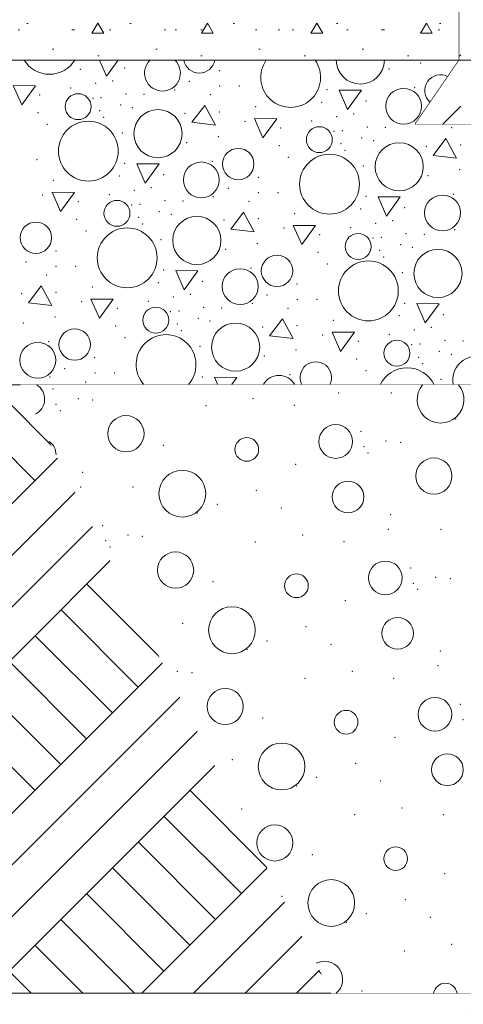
# Model space of a CAD drawing. Header units: millimetres. Extents: x -12989 to 402831, y -50461 to 30884.
# Tile 11 of 175: x 360935 to 361482, y -47274 to -46061. Entities that reach past the tile are written whole.
import ezdxf

# ---------------------------------------------------------------- set-up
doc = ezdxf.new("R2010")
doc.units = ezdxf.units.MM
doc.header["$MEASUREMENT"] = 0
doc.linetypes.add('Wipeout_Contour', pattern=[1000, 0, -1000])
for name, color, linetype in [('A_OPASKA', 7, 'Continuous'), ('A_WYPEŁNIENIA RYSUNKI', 7, 'Continuous'), ('Nowe_A__STROPY', 7, 'Continuous')]:
    doc.layers.add(name, color=color, linetype=linetype)
for name, color, linetype, lineweight in [('A_OPASKA_Nr_pióra__1', 7, 'Continuous', 13), ('A_OPASKA_Nr_pióra__7', 7, 'Continuous', 13), ('Nowe_A__STROPY_Nr_pióra__69', 7, 'Continuous', 13), ('Nowe_A_OZN_ODNOSNIKI_Nr_pióra__85', 7, 'Continuous', 13)]:
    doc.layers.add(name, color=color, linetype=linetype, lineweight=lineweight)
for name, color, linetype, lineweight, true_color in [('A_OPASKA_Nr_pióra__163', 7, 'Continuous', 5, 0x6a6a6a), ('A_OPASKA_Nr_pióra__178', 7, 'Continuous', 5, 0x6a6a6a), ('A_WYPEŁNIENIA RYSUNKI_Nr_pióra__242', 7, 'Continuous', 13, 0xa7a7a7), ('Nowe_A__STROPY_Nr_pióra__173', 7, 'Continuous', 5, 0x6a6a6a), ('Nowe_A__STROPY_Nr_pióra__178', 7, 'Continuous', 5, 0x6a6a6a)]:
    doc.layers.add(name, color=color, linetype=linetype, lineweight=lineweight, true_color=true_color)
doc.dimstyles.new('STYL_AUTOMATYCZNY__3', dxfattribs={"dimtxt": 0.18, "dimasz": 91.2, "dimexe": 0.18, "dimexo": 0.0625, "dimgap": 0, "dimtad": 0, "dimtih": 1, "dimtoh": 1, "dimdec": 4, "dimzin": 0, "dimdsep": 46, "dimcen": 0.09, "dimadec": 0, "dimazin": 0, "dimtfac": 1, "dimtdec": 4, "dimtmove": 0, "dimatfit": 3, "dimldrblk": 'ARROWHEAD_5', "dimfxl": 0, "dimtolj": 1, "dimtzin": 0, "dimarcsym": 0})
pattern_1 = [(0, (362576.75, -45960.6), (0, 233.827), [14.625, -120.375]), (0, (362644.25, -45843.68), (0, 233.827), [14.625, -120.375]), (60, (362576.75, -45960.6), (-202.5, 116.913), [14.625, -120.375]), (60, (362711.75, -45960.6), (-202.5, 116.913), [14.625, -120.375]), (120, (362591.37, -45960.6), (202.5, 116.913), [14.625, -120.375]), (120, (362726.37, -45960.6), (202.5, 116.913), [14.625, -120.375]), (0, (362576.75, -45938.09), (0, 45), [0, -45, 0, -67.5]), (45, (362599.25, -45938.09), (-31.8198, 31.8198), [0, -33.75, 0, -56.25])]
pattern_2 = [(45, (362576.75, -45960.59), (-63.6396, 63.6396), [67.5, -22.5]), (45, (362576.75, -45896.95), (-63.6396, 63.6396), [67.5, -22.5])]

# ---------------------------------------------------------------- blocks, each defined once
blk = doc.blocks.new('*X25', base_point=(362576.7, -45960.6))
at = {"layer": 'Nowe_A__STROPY_Nr_pióra__178', "color": 251, "linetype": 'Continuous', "lineweight": 5, "true_color": 0x6a6a6a}
for p, q in [((361033.6, -46110.6), (361042.2, -46130.4)), ((361042.2, -46130.4), (361056.6, -46110.6)), ((360927.4, -46141.7), (360937.8, -46165.6)), ((360954.9, -46142), (360927.4, -46141.7)), ((360937.8, -46165.6), (360954.9, -46142)), ((361329.2, -46147.3), (361339.6, -46171.2)), ((361356.7, -46147.6), (361329.2, -46147.3)), ((361339.6, -46171.2), (361356.7, -46147.6)), ((361163.4, -46166.4), (361147.6, -46187.1)), ((361176.6, -46190.5), (361163.4, -46166.4)), ((361147.6, -46187.1), (361176.6, -46190.5)), ((361224.7, -46182.5), (361235.1, -46206.4)), ((361252.2, -46182.8), (361224.7, -46182.5)), ((361235.1, -46206.4), (361252.2, -46182.8)), ((361460.8, -46207.1), (361445, -46227.8)), ((361474, -46231.3), (361460.8, -46207.1)), ((361445, -46227.8), (361474, -46231.3)), ((361079.7, -46238.1), (361090.1, -46262)), ((361107.2, -46238.4), (361079.7, -46238.1)), ((361090.1, -46262), (361107.2, -46238.4)), ((360975.2, -46273.3), (360985.6, -46297.2)), ((361002.7, -46273.6), (360975.2, -46273.3)), ((360985.6, -46297.2), (361002.7, -46273.6)), ((361377.1, -46278.9), (361387.5, -46302.7)), ((361404.6, -46279.1), (361377.1, -46278.9)), ((361387.5, -46302.7), (361404.6, -46279.1)), ((361211.3, -46297.9), (361195.5, -46318.7)), ((361224.5, -46322.1), (361211.3, -46297.9)), ((361272.6, -46314.1), (361283, -46337.9)), ((361300.1, -46314.3), (361272.6, -46314.1)), ((361283, -46337.9), (361300.1, -46314.3)), ((361195.5, -46318.7), (361224.5, -46322.1)), ((361127.6, -46369.7), (361138, -46393.5)), ((361155.1, -46370), (361127.6, -46369.7)), ((361138, -46393.5), (361155.1, -46370)), ((360961.8, -46388.8), (360946, -46409.5)), ((360975, -46412.9), (360961.8, -46388.8)), ((360946, -46409.5), (360975, -46412.9)), ((361023.1, -46404.9), (361033.5, -46428.7)), ((361050.6, -46405.1), (361023.1, -46404.9)), ((361033.5, -46428.7), (361050.6, -46405.1)), ((361425, -46410.4), (361435.4, -46434.3)), ((361452.5, -46410.7), (361425, -46410.4)), ((361435.4, -46434.3), (361452.5, -46410.7)), ((361259.2, -46429.5), (361243.4, -46450.2)), ((361272.4, -46453.6), (361259.2, -46429.5)), ((361320.5, -46445.6), (361330.9, -46469.5)), ((361348, -46445.9), (361320.5, -46445.6)), ((361330.9, -46469.5), (361348, -46445.9)), ((361243.4, -46450.2), (361272.4, -46453.6)), ((361175.5, -46501.2), (361179.6, -46510.6)), ((361203, -46501.5), (361175.5, -46501.2)), ((361196.4, -46510.6), (361203, -46501.5))]:
    blk.add_line(p, q, dxfattribs=at)
for centre, radius in [((361408.7, -46167.3), 22.1), ((361007.3, -46167.8), 16), ((361105.8, -46201.1), 29.7), ((361019.9, -46222.6), 36.9), ((361304.7, -46208.5), 16), ((361403.2, -46241.9), 29.7), ((361204.7, -46238.6), 19.4), ((361317.3, -46263.4), 36.9), ((361159.2, -46258.1), 22.1), ((361456.6, -46298.8), 22.1), ((361055.2, -46299.3), 16), ((361153.7, -46332.7), 29.7), ((360955.2, -46329.4), 19.4), ((361067.8, -46354.2), 36.9), ((361352.6, -46340.1), 16), ((361252.6, -46370.2), 19.4), ((361451, -46373.4), 29.7), ((361365.2, -46394.9), 36.9), ((361207.1, -46389.6), 22.1), ((361103.1, -46430.9), 16), ((361201.5, -46464.2), 29.7), ((361003.1, -46461), 19.4), ((360957.6, -46480.4), 22.1), ((361400.4, -46471.7), 16)]:
    blk.add_circle(centre, radius, dxfattribs=at)
for centre, radius, start, end in [((360972, -46091), 36.9, 211.9682, 328.0318), ((361111.3, -46126.5), 22.1, 133.9499, 46.0501), ((361156.8, -46107), 19.4, 190.5252, 349.4748), ((361269.4, -46131.8), 36.9, 144.9352, 35.0648), ((361355.3, -46110.3), 29.7, 180.514, 359.486), ((361454.2, -46147.8), 19.4, 61.8262, 229.1065), ((361115.7, -46485.7), 36.9, 317.6368, 222.3632), ((361300.4, -46501.7), 19.4, 332.7827, 207.2173), ((361498.9, -46505), 29.7, 349.132, 190.868), ((361413, -46526.5), 36.9, 25.4754, 154.5246), ((361255, -46521.2), 22.1, 28.6214, 151.3786)]:
    blk.add_arc(centre, radius, start, end, dxfattribs=at)
for p in [(361064.7, -46120.1), (361064.7, -46120.1), (361390.7, -46121.3), (361429.7, -46113.8), (361010.2, -46121.7), (361181.5, -46123.3), (360997.9, -46144.6), (361028.8, -46139.2), (361049.7, -46136.1), (361144.6, -46136.7), (361181.8, -46142.3), (361206, -46142.3), (361422.2, -46144.4), (360959.8, -46153.3), (361025.5, -46157.5), (361035.7, -46156.7), (361066.5, -46152), (361088.7, -46152.7), (361126.3, -46147.1), (361170.3, -46153.1), (361314.2, -46147), (361059.7, -46165.7), (361074.3, -46169.1), (361226.4, -46167.9), (361307.6, -46162.5), (361362.1, -46160.9), (361362.1, -46160.9), (360957.8, -46175.1), (361034, -46172.8), (361038.9, -46180.9), (361139.2, -46176.2), (361181.5, -46174.5), (361326.2, -46180), (361347.1, -46176.8), (360969.3, -46189.5), (361213.1, -46186), (361257.2, -46194.1), (361295.3, -46185.4), (361363.9, -46192.7), (361386.1, -46193.4), (361423.7, -46187.9), (361467.7, -46193.8), (361061.7, -46200.1), (361180.2, -46204.6), (361322.8, -46198.2), (361333.1, -46197.4), (361141.2, -46212.1), (361255.2, -46215.8), (361331.4, -46213.5), (361357, -46206.4), (361371.6, -46209.8), (361436.6, -46216.9), (361478.9, -46215.2), (361266.7, -46230.3), (361336.2, -46221.7), (360956.5, -46233.1), (361064.7, -46237.8), (361172.7, -46235.2), (361359.1, -46240.8), (361058.1, -46253.3), (361112.6, -46251.7), (361112.6, -46251.7), (361229.4, -46254.9), (361438.6, -46252.9), (361477.6, -46245.4), (360976.9, -46258.7), (360963.6, -46276.8), (361045.8, -46276.2), (361076.7, -46270.8), (361097.6, -46267.6), (361174.2, -46278.7), (361192.5, -46268.3), (361229.7, -46273.9), (361253.9, -46273.9), (361362.1, -46278.5), (361470, -46275.9), (361007.7, -46284.9), (361073.3, -46289), (361083.6, -46288.2), (361114.4, -46283.5), (361136.6, -46284.2), (361218.2, -46284.7), (361107.5, -46297.2), (361122.1, -46300.6), (361274.2, -46299.5), (361355.5, -46294), (361410, -46292.4), (361410, -46292.4), (361005.7, -46306.7), (361081.9, -46304.3), (361086.7, -46312.5), (361187.1, -46307.7), (361229.4, -46306), (361374.1, -46311.6), (361395, -46308.4), (361017.2, -46321.1), (361261, -46317.5), (361305.1, -46325.6), (361343.2, -46316.9), (361411.7, -46324.3), (361434, -46325), (361471.6, -46319.4), (361109.6, -46331.6), (361228.1, -46336.2), (361370.7, -46329.8), (361381, -46329), (361404.9, -46338), (360979.9, -46345.7), (361189.1, -46343.7), (361303.1, -46347.4), (361379.3, -46345.1), (361419.5, -46341.4), (360943, -46359.1), (361314.5, -46361.8), (361384.1, -46353.3), (360968.7, -46375.5), (360980.2, -46364.7), (361004.4, -46364.7), (361112.6, -46369.3), (361220.6, -46366.7), (361406.9, -46372.4), (361106, -46384.8), (361160.5, -46383.2), (361160.5, -46383.2), (361277.3, -46386.4), (360937.6, -46398.5), (360979.9, -46396.8), (361024.7, -46390.3), (361145.5, -46399.2), (361240.3, -46399.9), (361011.5, -46408.3), (361093.7, -46407.7), (361124.6, -46402.4), (361222.1, -46410.2), (361277.6, -46405.4), (361301.8, -46405.4), (361410, -46410.1), (361055.6, -46416.4), (361121.2, -46420.6), (361131.5, -46419.8), (361162.2, -46415.1), (361184.5, -46415.8), (361266.1, -46416.2), (361457.8, -46424), (361457.8, -46424), (360939.6, -46434.5), (360978.6, -46427), (361129.8, -46435.9), (361155.4, -46428.8), (361170, -46432.2), (361322.1, -46431), (361403.4, -46425.6), (361053.6, -46438.2), (361134.6, -46444.1), (361235, -46439.3), (361277.3, -46437.6), (361308.9, -46449.1), (361391.1, -46448.5), (361422, -46443.1), (361442.8, -46439.9), (360971.1, -46457.5), (361065, -46452.7), (361353, -46457.2), (361428.9, -46460.5), (361459.6, -46455.8), (361481.9, -46456.5), (361157.4, -46463.2), (361276, -46467.7), (361418.6, -46461.3), (361452.8, -46469.5), (361467.4, -46472.9), (361027.8, -46477.2), (361237, -46475.2), (361350.9, -46479), (361427.1, -46476.6), (361432, -46484.8), (360990.8, -46490.7), (361028.1, -46496.2), (361052.3, -46496.2), (361362.4, -46493.4), (360972.6, -46501), (361016.6, -46507), (361160.5, -46500.9), (361268.4, -46498.3), (361454.8, -46503.9)]:
    blk.add_point(p, dxfattribs=at)
blk = doc.blocks.new('ElemPrzekroju_13_1', base_point=(362576.7, -45960.6))
at = {"color": 254, "linetype": 'Wipeout_Contour', "lineweight": 0, "ltscale": 1451757.674108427}
blk.add_wipeout([(358525.9, -46110.6), (361477.2, -46110.6), (361477.2, -46060.6), (358525.9, -46060.6)], dxfattribs=at).dxf.layer = 'Nowe_A__STROPY'
at = {"color": 254, "linetype": 'Wipeout_Contour', "lineweight": 0, "ltscale": 2183902.601458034}
blk.add_wipeout([(362254.7, -46860.6), (362076.7, -46860.6), (362076.7, -46510.6), (358525.9, -46510.6), (358525.9, -47260.6), (362254.7, -47260.6)], dxfattribs=at).dxf.layer = 'Nowe_A__STROPY'
at = {"layer": 'Nowe_A__STROPY_Nr_pióra__173', "linetype": 'Continuous', "lineweight": 5, "true_color": 0x6a6a6a}
h = blk.add_hatch(dxfattribs=at)
h.set_pattern_fill('Grunt_0001', color=251, style=0, pattern_type=2)
h.set_pattern_definition([(45, (362576.75, -45960.59), (-95.4594, 95.4594), []), (45, (362544.93, -45928.77), (-190.919, 190.919), []), (45, (362513.1, -45896.95), (-190.919, 190.919), []), (135, (362481.29, -45865.132), (31.8198, 31.8198), [135, -135])])
h.paths.add_polyline_path([(362254.7, -46860.6), (362076.7, -46860.6), (362076.7, -46510.6), (358525.9, -46510.6), (358525.9, -47260.6), (362254.7, -47260.6)])
at = {"layer": 'Nowe_A__STROPY_Nr_pióra__178', "linetype": 'Continuous', "lineweight": 5, "true_color": 0x6a6a6a}
h = blk.add_hatch(dxfattribs=at)
h.set_pattern_fill('Chudy_beton_B15_I_WSC_0001', color=251, style=0, pattern_type=2)
h.set_pattern_definition(pattern_1)
h.paths.add_polyline_path([(358525.9, -46110.6), (361477.2, -46110.6), (361477.2, -46060.6), (358525.9, -46060.6)])
at = {"layer": 'Nowe_A__STROPY_Nr_pióra__69', "color": 7, "linetype": 'Continuous', "lineweight": 13}
blk.add_line((362254.7, -47260.6), (358525.9, -47260.6), dxfattribs=at)
at = {"color": 254, "linetype": 'Wipeout_Contour', "lineweight": 0, "ltscale": 2910863.242475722}
blk.add_wipeout([(358525.9, -46510.6), (362076.7, -46510.6), (362076.7, -46110.6), (361556.7, -46110.6), (361611, -46189.5), (361422.9, -46189.5), (361477.2, -46110.6), (358525.9, -46110.6)], dxfattribs=at).dxf.layer = 'Nowe_A__STROPY'
at = {"layer": 'Nowe_A__STROPY_Nr_pióra__69', "color": 7, "linetype": 'Continuous', "lineweight": 13}
for p, q in [((361477.2, -46110.6), (358525.9, -46110.6)), ((361477.2, -46110.6), (361422.9, -46189.5)), ((361611, -46189.5), (361422.9, -46189.5)), ((362076.7, -46510.6), (358525.9, -46510.6))]:
    blk.add_line(p, q, dxfattribs=at)
at = {"layer": 'Nowe_A__STROPY_Nr_pióra__69', "color": 7, "linetype": 'Continuous', "lineweight": 13, "flags": 128}
blk.add_lwpolyline([(361477.2, -46049.5), (361477.2, -46060.6), (361477.2, -46110.6)], dxfattribs=at)
at = {"layer": 'Nowe_A__STROPY', "lineweight": 0}
blk.add_blockref('*X25', (362576.7, -45960.6), dxfattribs=at)
blk = doc.blocks.new('ElemPrzekroju_23_1', base_point=(362576.7, -45960.6))
at = {"color": 254, "linetype": 'Wipeout_Contour', "lineweight": 0, "ltscale": 4373060.822699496}
blk.add_wipeout([(361476.7, -45930.6), (361476.7, -45969.5), (361476.7, -46040.6), (361476.7, -46049.5), (361477.2, -46049.5), (361477.2, -46099.5), (361477.2, -46110.6), (361556.7, -46110.6), (361556.7, -45980.6), (361556.7, -45980.4), (361556.7, -45910.6), (361496.7, -45910.6)], dxfattribs=at).dxf.layer = 'A_OPASKA'
at = {"layer": 'A_OPASKA_Nr_pióra__163', "linetype": 'Continuous', "lineweight": 5, "true_color": 0x6a6a6a}
h = blk.add_hatch(dxfattribs=at)
h.set_pattern_fill('Beton_0001', color=251, style=0, pattern_type=2)
h.set_pattern_definition(pattern_2)
h.paths.add_polyline_path([(361476.7, -45930.6), (361476.7, -45969.5), (361476.7, -46040.6), (361476.7, -46049.5), (361477.2, -46049.5), (361477.2, -46099.5), (361477.2, -46110.6), (361556.7, -46110.6), (361556.7, -45980.6), (361556.7, -45980.4), (361556.7, -45910.6), (361496.7, -45910.6)])
at = {"layer": 'A_OPASKA_Nr_pióra__7', "color": 7, "linetype": 'Continuous', "lineweight": 13}
for p, q in [((361496.7, -45910.6), (361476.7, -45930.6)), ((361556.7, -45910.6), (361496.7, -45910.6))]:
    blk.add_line(p, q, dxfattribs=at)
at = {"layer": 'A_OPASKA_Nr_pióra__7', "color": 7, "linetype": 'Continuous', "lineweight": 13, "flags": 128}
for points in [[(361476.7, -45930.6), (361476.7, -45969.5), (361476.7, -45980.6)], [(361476.7, -45980.6), (361476.7, -46040.6), (361476.7, -46049.5)]]:
    blk.add_lwpolyline(points, dxfattribs=at)
at = {"color": 254, "linetype": 'Wipeout_Contour', "lineweight": 0, "ltscale": 1093407.135331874}
blk.add_wipeout([(361557, -45980.6), (361556.7, -45980.4), (361556.7, -45980.6)], dxfattribs=at).dxf.layer = 'A_OPASKA'
at = {"color": 254, "linetype": 'Wipeout_Contour', "lineweight": 0, "ltscale": 1457802.920091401}
blk.add_wipeout([(361422.9, -46189.5), (361611, -46189.5), (361556.7, -46110.6), (361477.2, -46110.6)], dxfattribs=at).dxf.layer = 'A_OPASKA'
at = {"layer": 'A_OPASKA_Nr_pióra__163', "linetype": 'Continuous', "lineweight": 5, "true_color": 0x6a6a6a}
h = blk.add_hatch(dxfattribs=at)
h.set_pattern_fill('Beton_0001', color=251, style=0, pattern_type=2)
h.set_pattern_definition(pattern_2)
h.paths.add_polyline_path([(361422.9, -46189.5), (361611, -46189.5), (361556.7, -46110.6), (361477.2, -46110.6)])
at = {"layer": 'A_OPASKA_Nr_pióra__178', "linetype": 'Continuous', "lineweight": 5, "true_color": 0x6a6a6a}
h = blk.add_hatch(dxfattribs=at)
h.set_pattern_fill('Chudy_beton_B15_I_WSC_0001', color=251, style=0, pattern_type=2)
h.set_pattern_definition(pattern_1)
h.paths.add_polyline_path([(361557, -45980.6), (361556.7, -45980.4), (361556.7, -45980.6)])
at = {"layer": 'A_OPASKA_Nr_pióra__1', "color": 7, "linetype": 'Continuous', "lineweight": 13}
blk.add_line((361556.7, -45980.4), (361557, -45980.6), dxfattribs=at)
at = {"layer": 'A_OPASKA_Nr_pióra__7', "color": 7, "linetype": 'Continuous', "lineweight": 13}
for p, q in [((361556.7, -45910.6), (361556.7, -45980.4)), ((361556.7, -46110.6), (361477.2, -46110.6))]:
    blk.add_line(p, q, dxfattribs=at)
at = {"layer": 'A_OPASKA_Nr_pióra__7', "color": 7, "linetype": 'Continuous', "lineweight": 13, "flags": 128}
blk.add_lwpolyline([(361556.7, -45980.4), (361556.7, -45980.6), (361556.7, -46060.6), (361556.7, -46110.6)], dxfattribs=at)
blk = doc.blocks.new('*X323', base_point=(362576.7, -45960.6))
at = {"layer": 'A_WYPEŁNIENIA RYSUNKI_Nr_pióra__242', "color": 253, "linetype": 'Continuous', "lineweight": 13, "true_color": 0xa7a7a7}
for centre, radius in [((361066.3, -46570.9), 22.3), ((361324.9, -46580.5), 20.8), ((361215.3, -46590.3), 14.6), ((361446, -46623.1), 22.3), ((361135.8, -46644.9), 28.8), ((361340.2, -46648.9), 19.5), ((361127.5, -46739), 22.3), ((361386.1, -46748.7), 20.8), ((361276.5, -46758.4), 14.6), ((361197, -46813.1), 28.8), ((361401.4, -46817), 19.5), ((361188.7, -46907.2), 22.3), ((361447.3, -46916.8), 20.8), ((361337.7, -46926.6), 14.6), ((361258.2, -46981.2), 28.8), ((361462.7, -46985.2), 19.5), ((361249.9, -47075.4), 22.3), ((361398.9, -47094.8), 14.6), ((361319.4, -47149.4), 28.8)]:
    blk.add_circle(centre, radius, dxfattribs=at)
for centre, radius, start, end in [((360945.2, -46528.3), 20.8, 296.1651, 58.1213), ((361454.2, -46529), 28.8, 140.2252, 39.7748), ((360960.6, -46596.6), 19.5, 358.5159, 55.6738), ((361311.1, -47243.5), 22.3, 309.9393, 117.8834), ((361460.1, -47262.9), 14.6, 9.2508, 170.7492)]:
    blk.add_arc(centre, radius, start, end, dxfattribs=at)
for p in [(360976.3, -46515.9), (361328.7, -46520.6), (361393.6, -46520.7), (361393.6, -46520.7), (361007.4, -46527.6), (361025.3, -46529.2), (361223.1, -46527.7), (360979.9, -46534.7), (360985.2, -46542.5), (361164.8, -46536.2), (361273.9, -46536), (361472.7, -46552.9), (361356, -46568.2), (361387.1, -46579.9), (361405, -46581.4), (361112.4, -46585.2), (361359.6, -46587), (361364.9, -46594.7), (361012.9, -46618.5), (361275.5, -46608.8), (361010.3, -46636.5), (361075.1, -46636.6), (361075.1, -46636.6), (361227, -46640.7), (361179, -46658.2), (361257.8, -46662.6), (361154.2, -46668.8), (361392.6, -46670.8), (361037.5, -46684.1), (361389.9, -46688.8), (361454.8, -46688.8), (361454.8, -46688.8), (361041.1, -46702.9), (361068.6, -46695.8), (361086.5, -46697.4), (361284.3, -46695.9), (361046.4, -46710.6), (361226, -46704.4), (361335.1, -46704.2), (361417.2, -46736.4), (361448.3, -46748), (361466.2, -46749.6), (361173.6, -46753.3), (361420.8, -46755.2), (361426.1, -46762.9), (361336.7, -46776.9), (361136.3, -46804.7), (361136.3, -46804.7), (361288.2, -46808.9), (361215.4, -46836.9), (361240.2, -46826.4), (361319.1, -46830.7), (361453.8, -46838.9), (361451.1, -46856.9), (361129.8, -46864), (361147.7, -46865.5), (361287.2, -46872.5), (361345.5, -46864), (361396.3, -46872.4), (361478.4, -46904.5), (361234.8, -46921.5), (361482, -46923.3), (361397.9, -46945.1), (361197.6, -46972.9), (361197.6, -46972.9), (361349.4, -46977.1), (361301.4, -46994.5), (361276.6, -47005.1), (361380.3, -46998.9), (361208.9, -47033.7), (361348.4, -47040.7), (361406.7, -47032.2), (361457.5, -47040.5), (361296, -47089.7), (361459.1, -47113.3), (361258.8, -47141.1), (361258.8, -47141.1), (361410.6, -47145.2), (361362.6, -47162.7), (361337.9, -47173.3), (361441.5, -47167), (361467.9, -47200.3), (361409.6, -47208.8), (361357.2, -47257.8)]:
    blk.add_point(p, dxfattribs=at)
blk = doc.blocks.new('Wypełnienie_2_1', base_point=(362576.7, -45960.6))
at = {"color": 254, "linetype": 'Wipeout_Contour', "lineweight": 0, "ltscale": 2922045.781165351}
blk.add_wipeout([(360935.8, -46510.6), (361319.5, -47260.6), (363217.9, -47260.6), (363580.4, -46720.6), (362356.7, -46720.6), (362356.7, -46860.6), (362076.7, -46860.6), (362076.7, -46510.6)], dxfattribs=at).dxf.layer = 'A_WYPEŁNIENIA RYSUNKI'
at = {"layer": 'A_WYPEŁNIENIA RYSUNKI_Nr_pióra__242', "color": 253, "linetype": 'Continuous', "lineweight": 13, "true_color": 0xa7a7a7}
blk.add_blockref('*X323', (362576.7, -45960.6), dxfattribs=at)
blk = doc.blocks.new('ARROWHEAD_5')
at = {"linetype": 'Continuous', "lineweight": 0}
blk.add_hatch(color=0, dxfattribs=at).paths.add_polyline_path([(-1, 0.2679), (0, 0), (-1, -0.2679)])
at = {"color": 0, "linetype": 'Continuous', "lineweight": 0}
blk.add_line((0, 0), (-1, 0), dxfattribs=at)

msp = doc.modelspace()

# ---------------------------------------------------------------- block references
at = {"layer": 'Nowe_A__STROPY', "lineweight": 0}
msp.add_blockref('ElemPrzekroju_13_1', (362576.7, -45960.6), dxfattribs=at)

# ---------------------------------------------------------------- next in the draw order: block references
at = {"layer": 'A_OPASKA', "lineweight": 0}
msp.add_blockref('ElemPrzekroju_23_1', (362576.7, -45960.6), dxfattribs=at)
at = {"layer": 'A_WYPEŁNIENIA RYSUNKI_Nr_pióra__242', "color": 253, "linetype": 'Continuous', "lineweight": 13, "true_color": 0xa7a7a7}
msp.add_blockref('Wypełnienie_2_1', (362576.7, -45960.6), dxfattribs=at)

# ---------------------------------------------------------------- next in the draw order: leaders
at = {"layer": 'Nowe_A_OZN_ODNOSNIKI_Nr_pióra__85', "color": 7, "linetype": 'Continuous', "lineweight": 13, "annotation_type": 0, "has_hookline": 1, "hookline_direction": 1, "text_width": 1218.3}
msp.add_leader([(362281.3, -46533.9), (361127.3, -47630), (361022.9, -47630)], dimstyle='STYL_AUTOMATYCZNY__3', dxfattribs=at)

doc.saveas('drawing.dxf')
